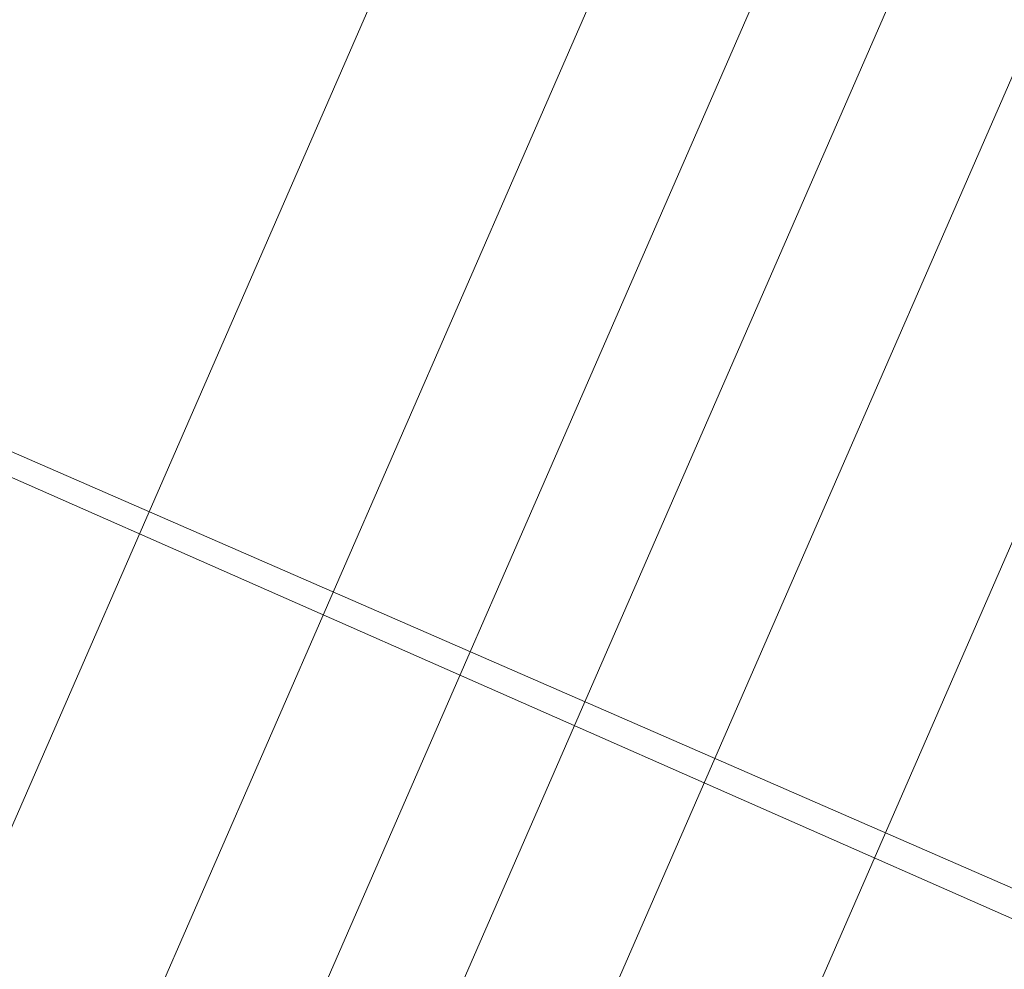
# Model space of a CAD drawing. Header units: metres. Extents: x -5203299 to 2078834, y 245743 to 5816291.
# Tile 164 of 256: x 366321.075 to 366321.22, y 5814087.618 to 5814087.758. Entities that reach past the tile are written whole.
import ezdxf

# ---------------------------------------------------------------- set-up
doc = ezdxf.new("R2010")
doc.units = ezdxf.units.M
doc.header["$LTSCALE"] = 0.5
doc.layers.add('30 -39 Baustelle- Fläche', color=7, linetype='Continuous', lineweight=15)
doc.layers.add('Keine', color=7, linetype='Continuous', lineweight=9)

# ---------------------------------------------------------------- blocks, each defined once
blk = doc.blocks.new('Gruppe-12227')
at = {"layer": 'Keine', "color": 7, "flags": 128}
for points in [[(-271.27003, -117.24271), (-271.62606, -118.05914)], [(-271.64524, -118.05077), (-271.2997, -117.25839)], [(-271.66212, -118.04341), (-271.32121, -117.26163)], [(-271.68235, -118.03459), (-271.34733, -117.26632)], [(-271.70946, -118.02277), (-271.38876, -117.28735)], [(-271.60093, -118.07009), (-271.40943, -117.63097)], [(-271.70946, -118.02277), (-272.03015, -118.75818)], [(-271.68235, -118.03459), (-272.01737, -118.80285)], [(-271.66212, -118.04341), (-272.00304, -118.82518)], [(-271.64524, -118.05077), (-271.99078, -118.84315)], [(-271.98208, -118.87557), (-271.62606, -118.05914)], [(-271.60093, -118.07009), (-271.79242, -118.50922)]]:
    blk.add_lwpolyline(points, dxfattribs=at)
blk = doc.blocks.new('Gruppe-12238')
at = {"layer": 'Keine', "color": 7}
blk.add_blockref('Gruppe-12227', (0, 0), dxfattribs=at)
blk = doc.blocks.new('Gruppe-12239')
at = {"layer": 'Keine', "color": 1}
blk.add_line((-269.53852, -118.96946), (-274.1217, -116.97085), dxfattribs=at)
at = {"layer": 'Keine', "color": 7}
blk.add_blockref('Gruppe-12238', (0, 0), dxfattribs=at)
blk = doc.blocks.new('Gruppe-12240')
at = {"layer": 'Keine', "color": 8, "flags": 128}
blk.add_lwpolyline([(-266.45736, -120.32174), (-269.4313, -119.03145), (-272.49009, -117.68235)], dxfattribs=at)
blk = doc.blocks.new('Gruppe-12241')
at = {"layer": 'Keine', "color": 7}
for name in ['Gruppe-12239', 'Gruppe-12240']:
    blk.add_blockref(name, (0, 0), dxfattribs=at)
blk = doc.blocks.new('Gruppe-12242')
at = {"layer": 'Keine', "color": 7}
blk.add_blockref('Gruppe-12241', (0, 0), dxfattribs=at)
blk = doc.blocks.new('_BE Phase 5 (3D)')
at = {"layer": '30 -39 Baustelle- Fläche', "color": 7}
blk.add_blockref('Gruppe-12242', (0, 0), dxfattribs=at)

msp = doc.modelspace()

# ---------------------------------------------------------------- block references
at = {"layer": 'Keine', "color": 1}
msp.add_blockref('_BE Phase 5 (3D)', (366592.80349, 5814205.70793), dxfattribs=at)

doc.saveas('drawing.dxf')
